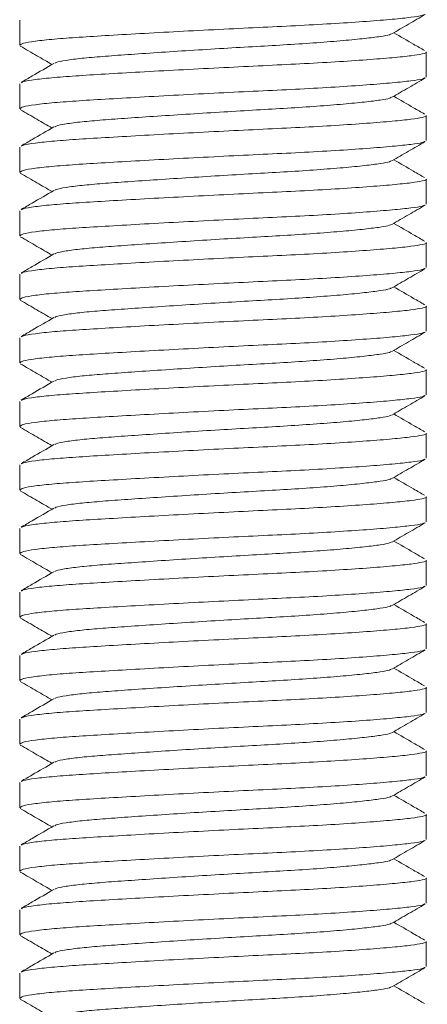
# Model space of a CAD drawing. Header units: millimetres. Extents: x 0 to 420, y 0 to 297.
# Tile 2 of 8: x 161 to 169, y 114 to 134. Entities that reach past the tile are written whole.
import ezdxf

# ---------------------------------------------------------------- set-up
doc = ezdxf.new("R2010")
doc.units = ezdxf.units.MM

msp = doc.modelspace()

# ---------------------------------------------------------------- linework, layer by layer
at = {"color": 7, "linetype": 'Continuous', "lineweight": 15}
for p, q in [((160.793, 133.728), (160.793, 133.234)), ((168.793, 132.609), (168.793, 133.103)), ((160.793, 132.478), (160.793, 131.984)), ((168.793, 131.359), (168.793, 131.853)), ((160.793, 131.228), (160.793, 130.734)), ((168.793, 130.109), (168.793, 130.603)), ((160.793, 129.978), (160.793, 129.484)), ((168.793, 128.859), (168.793, 129.353)), ((160.793, 128.728), (160.793, 128.234)), ((168.793, 127.609), (168.793, 128.103)), ((160.793, 127.478), (160.793, 126.984)), ((168.793, 126.359), (168.793, 126.853)), ((160.793, 126.228), (160.793, 125.734)), ((168.793, 125.109), (168.793, 125.603)), ((160.793, 124.978), (160.793, 124.484)), ((168.793, 123.859), (168.793, 124.353)), ((160.793, 123.728), (160.793, 123.234)), ((168.793, 122.609), (168.793, 123.103)), ((160.793, 122.478), (160.793, 121.984)), ((168.793, 121.359), (168.793, 121.853)), ((160.793, 121.228), (160.793, 120.734)), ((168.793, 120.109), (168.793, 120.603)), ((160.793, 119.978), (160.793, 119.484)), ((168.793, 118.859), (168.793, 119.353)), ((160.793, 118.728), (160.793, 118.234)), ((168.793, 117.609), (168.793, 118.103)), ((160.793, 117.478), (160.793, 116.984)), ((168.793, 116.359), (168.793, 116.853)), ((160.793, 116.228), (160.793, 115.734)), ((168.793, 115.109), (168.793, 115.603)), ((160.793, 114.978), (160.793, 114.484))]:
    msp.add_line(p, q, dxfattribs=at)
for points, knots in [([(168.758, 133.841), (168.748, 133.834), (168.719, 133.814), (168.51, 133.785), (168.148, 133.746), (167.64, 133.704), (167.021, 133.663), (166.327, 133.623), (165.582, 133.589), (164.805, 133.551), (164.012, 133.51), (163.245, 133.468), (162.548, 133.428), (161.947, 133.392), (161.451, 133.356), (161.078, 133.315), (160.837, 133.274), (160.809, 133.247), (160.795, 133.234)], [0, 0, 0, 0, 0.035493, 0.09775, 0.162104, 0.227751, 0.293398, 0.357752, 0.420009, 0.483666, 0.549022, 0.614816, 0.679738, 0.742579, 0.805419, 0.870342, 0.936136, 1, 1, 1, 1]), ([(168.12, 133.46), (168.229, 133.523), (168.448, 133.65), (168.667, 133.777), (168.777, 133.841)], [0, 0, 0, 0, 0.499846, 1, 1, 1, 1]), ([(168.762, 133.13), (168.69, 133.172), (168.489, 133.288), (168.287, 133.406), (168.157, 133.481)], [0, 0, 0, 0, 0.354447, 1, 1, 1, 1]), ([(168.104, 133.46), (168.096, 133.454), (168.073, 133.436), (167.901, 133.407), (167.599, 133.368), (167.174, 133.326), (166.657, 133.285), (166.076, 133.246), (165.453, 133.211), (164.803, 133.173), (164.14, 133.132), (163.498, 133.09), (162.916, 133.05), (162.413, 133.014), (161.997, 132.978), (161.689, 132.938), (161.512, 132.903), (161.489, 132.884), (161.483, 132.878)], [0, 0, 0, 0, 0.0314296, 0.0962868, 0.1633326, 0.231729, 0.3001253, 0.3671711, 0.4320284, 0.4983467, 0.5664383, 0.6349881, 0.7026274, 0.7680935, 0.8335595, 0.9011989, 0.9697487, 1, 1, 1, 1]), ([(160.805, 133.218), (160.915, 133.155), (161.123, 133.034), (161.331, 132.913), (161.43, 132.856)], [0, 0, 0, 0, 0.5261351, 1, 1, 1, 1]), ([(160.829, 132.497), (160.838, 132.504), (160.865, 132.525), (161.081, 132.56), (161.45, 132.6), (161.948, 132.636), (162.548, 132.672), (163.245, 132.713), (164.012, 132.754), (164.805, 132.795), (165.582, 132.833), (166.327, 132.868), (167.021, 132.907), (167.641, 132.949), (168.146, 132.99), (168.518, 133.029), (168.729, 133.064), (168.818, 133.089), (168.792, 133.103), (168.791, 133.103)], [0, 0, 0, 0, 0.034239, 0.100031, 0.164951, 0.22779, 0.290628, 0.355549, 0.421341, 0.486694, 0.550349, 0.612604, 0.676956, 0.742601, 0.808247, 0.872599, 0.934854, 0.998509, 1, 1, 1, 1]), ([(161.466, 132.878), (161.324, 132.795), (161.11, 132.671), (160.896, 132.547), (160.824, 132.505)], [0, 0, 0, 0, 0.665895, 1, 1, 1, 1]), ([(168.758, 132.591), (168.748, 132.584), (168.719, 132.564), (168.51, 132.535), (168.148, 132.496), (167.64, 132.454), (167.021, 132.413), (166.327, 132.373), (165.582, 132.339), (164.805, 132.301), (164.012, 132.26), (163.245, 132.218), (162.548, 132.178), (161.947, 132.142), (161.451, 132.106), (161.078, 132.065), (160.837, 132.024), (160.809, 131.997), (160.795, 131.984)], [0, 0, 0, 0, 0.035493, 0.09775, 0.162104, 0.227751, 0.293398, 0.357752, 0.420009, 0.483666, 0.549022, 0.614816, 0.679738, 0.742579, 0.805419, 0.870342, 0.936136, 1, 1, 1, 1]), ([(168.12, 132.21), (168.229, 132.273), (168.448, 132.4), (168.667, 132.527), (168.777, 132.591)], [0, 0, 0, 0, 0.499846, 1, 1, 1, 1]), ([(168.104, 132.21), (168.096, 132.204), (168.073, 132.186), (167.901, 132.157), (167.599, 132.118), (167.174, 132.076), (166.657, 132.035), (166.076, 131.996), (165.453, 131.961), (164.803, 131.923), (164.14, 131.882), (163.498, 131.84), (162.916, 131.8), (162.413, 131.764), (161.997, 131.728), (161.689, 131.688), (161.512, 131.653), (161.489, 131.634), (161.483, 131.628)], [0, 0, 0, 0, 0.03143, 0.096287, 0.163333, 0.231729, 0.300125, 0.367171, 0.432028, 0.498347, 0.566438, 0.634988, 0.702627, 0.768093, 0.83356, 0.901199, 0.969749, 1, 1, 1, 1]), ([(168.762, 131.88), (168.69, 131.922), (168.489, 132.038), (168.287, 132.156), (168.157, 132.231)], [0, 0, 0, 0, 0.354447, 1, 1, 1, 1]), ([(160.805, 131.968), (160.915, 131.905), (161.123, 131.784), (161.331, 131.663), (161.43, 131.606)], [0, 0, 0, 0, 0.526135, 1, 1, 1, 1]), ([(160.829, 131.247), (160.838, 131.254), (160.865, 131.275), (161.081, 131.31), (161.45, 131.35), (161.948, 131.386), (162.548, 131.422), (163.245, 131.463), (164.012, 131.504), (164.805, 131.545), (165.582, 131.583), (166.327, 131.618), (167.021, 131.657), (167.641, 131.699), (168.146, 131.74), (168.518, 131.779), (168.729, 131.814), (168.818, 131.839), (168.792, 131.853), (168.791, 131.853)], [0, 0, 0, 0, 0.034239, 0.100031, 0.164951, 0.22779, 0.290628, 0.355549, 0.421341, 0.486694, 0.550349, 0.612604, 0.676956, 0.742601, 0.808247, 0.872599, 0.934854, 0.998509, 1, 1, 1, 1]), ([(161.466, 131.628), (161.324, 131.545), (161.11, 131.421), (160.896, 131.297), (160.824, 131.255)], [0, 0, 0, 0, 0.665895, 1, 1, 1, 1]), ([(168.758, 131.341), (168.748, 131.334), (168.719, 131.314), (168.51, 131.285), (168.148, 131.246), (167.64, 131.204), (167.021, 131.163), (166.327, 131.123), (165.582, 131.089), (164.805, 131.051), (164.012, 131.01), (163.245, 130.968), (162.548, 130.928), (161.947, 130.892), (161.451, 130.856), (161.078, 130.815), (160.837, 130.774), (160.809, 130.747), (160.795, 130.734)], [0, 0, 0, 0, 0.035493, 0.09775, 0.162104, 0.227751, 0.293398, 0.357752, 0.420009, 0.483666, 0.549022, 0.614816, 0.679738, 0.742579, 0.805419, 0.870342, 0.936136, 1, 1, 1, 1]), ([(168.12, 130.96), (168.229, 131.023), (168.448, 131.15), (168.667, 131.277), (168.777, 131.341)], [0, 0, 0, 0, 0.499846, 1, 1, 1, 1]), ([(168.104, 130.96), (168.096, 130.954), (168.073, 130.936), (167.901, 130.907), (167.599, 130.868), (167.174, 130.826), (166.657, 130.785), (166.076, 130.746), (165.453, 130.711), (164.803, 130.673), (164.14, 130.632), (163.498, 130.59), (162.916, 130.55), (162.413, 130.514), (161.997, 130.478), (161.689, 130.438), (161.512, 130.403), (161.489, 130.384), (161.483, 130.378)], [0, 0, 0, 0, 0.03143, 0.096287, 0.163333, 0.231729, 0.300125, 0.367171, 0.432028, 0.498347, 0.566438, 0.634988, 0.702627, 0.768093, 0.83356, 0.901199, 0.969749, 1, 1, 1, 1]), ([(168.762, 130.63), (168.69, 130.672), (168.489, 130.788), (168.287, 130.906), (168.157, 130.981)], [0, 0, 0, 0, 0.354447, 1, 1, 1, 1]), ([(160.805, 130.718), (160.915, 130.655), (161.123, 130.534), (161.331, 130.413), (161.43, 130.356)], [0, 0, 0, 0, 0.526135, 1, 1, 1, 1]), ([(160.829, 129.997), (160.838, 130.004), (160.865, 130.025), (161.081, 130.06), (161.45, 130.1), (161.948, 130.136), (162.548, 130.172), (163.245, 130.213), (164.012, 130.254), (164.805, 130.295), (165.582, 130.333), (166.327, 130.368), (167.021, 130.407), (167.641, 130.449), (168.146, 130.49), (168.518, 130.529), (168.729, 130.564), (168.818, 130.589), (168.792, 130.603), (168.791, 130.603)], [0, 0, 0, 0, 0.034239, 0.100031, 0.164951, 0.22779, 0.290628, 0.355549, 0.421341, 0.486694, 0.550349, 0.612604, 0.676956, 0.742601, 0.808247, 0.872599, 0.934854, 0.998509, 1, 1, 1, 1]), ([(161.466, 130.378), (161.324, 130.295), (161.11, 130.171), (160.896, 130.047), (160.824, 130.005)], [0, 0, 0, 0, 0.6658954, 1, 1, 1, 1]), ([(168.758, 130.091), (168.748, 130.084), (168.719, 130.064), (168.51, 130.035), (168.148, 129.996), (167.64, 129.954), (167.021, 129.913), (166.327, 129.873), (165.582, 129.839), (164.805, 129.801), (164.012, 129.76), (163.245, 129.718), (162.548, 129.678), (161.947, 129.642), (161.451, 129.606), (161.078, 129.565), (160.837, 129.524), (160.809, 129.497), (160.795, 129.484)], [0, 0, 0, 0, 0.035493, 0.09775, 0.162104, 0.227751, 0.293398, 0.357752, 0.420009, 0.483666, 0.549022, 0.614816, 0.679738, 0.742579, 0.805419, 0.870342, 0.936136, 1, 1, 1, 1]), ([(168.12, 129.71), (168.229, 129.773), (168.448, 129.9), (168.667, 130.027), (168.777, 130.091)], [0, 0, 0, 0, 0.499846, 1, 1, 1, 1]), ([(168.104, 129.71), (168.096, 129.704), (168.073, 129.686), (167.901, 129.657), (167.599, 129.618), (167.174, 129.576), (166.657, 129.535), (166.076, 129.496), (165.453, 129.461), (164.803, 129.423), (164.14, 129.382), (163.498, 129.34), (162.916, 129.3), (162.413, 129.264), (161.997, 129.228), (161.689, 129.188), (161.512, 129.153), (161.489, 129.134), (161.483, 129.128)], [0, 0, 0, 0, 0.0314296, 0.0962868, 0.1633326, 0.231729, 0.3001253, 0.3671711, 0.4320284, 0.4983467, 0.5664383, 0.6349881, 0.7026274, 0.7680935, 0.8335595, 0.9011989, 0.9697487, 1, 1, 1, 1]), ([(168.762, 129.38), (168.69, 129.422), (168.489, 129.538), (168.287, 129.656), (168.157, 129.731)], [0, 0, 0, 0, 0.354447, 1, 1, 1, 1]), ([(160.805, 129.468), (160.915, 129.405), (161.123, 129.284), (161.331, 129.163), (161.43, 129.106)], [0, 0, 0, 0, 0.526135, 1, 1, 1, 1]), ([(160.829, 128.747), (160.838, 128.754), (160.865, 128.775), (161.081, 128.81), (161.45, 128.85), (161.948, 128.886), (162.548, 128.922), (163.245, 128.963), (164.012, 129.004), (164.805, 129.045), (165.582, 129.083), (166.327, 129.118), (167.021, 129.157), (167.641, 129.199), (168.146, 129.24), (168.518, 129.279), (168.729, 129.314), (168.818, 129.339), (168.792, 129.353), (168.791, 129.353)], [0, 0, 0, 0, 0.0342385, 0.1000306, 0.164951, 0.2277896, 0.2906282, 0.3555485, 0.4213407, 0.486694, 0.550349, 0.6126045, 0.6769563, 0.7426015, 0.8082467, 0.8725985, 0.9348539, 0.998509, 1, 1, 1, 1]), ([(161.466, 129.128), (161.324, 129.045), (161.11, 128.921), (160.896, 128.797), (160.824, 128.755)], [0, 0, 0, 0, 0.665895, 1, 1, 1, 1]), ([(168.758, 128.841), (168.748, 128.834), (168.719, 128.814), (168.51, 128.785), (168.148, 128.746), (167.64, 128.704), (167.021, 128.663), (166.327, 128.623), (165.582, 128.589), (164.805, 128.551), (164.012, 128.51), (163.245, 128.468), (162.548, 128.428), (161.947, 128.392), (161.451, 128.356), (161.078, 128.315), (160.837, 128.274), (160.809, 128.247), (160.795, 128.234)], [0, 0, 0, 0, 0.035493, 0.09775, 0.162104, 0.227751, 0.293398, 0.357752, 0.420009, 0.483666, 0.549022, 0.614816, 0.679738, 0.742579, 0.805419, 0.870342, 0.936136, 1, 1, 1, 1]), ([(168.12, 128.46), (168.229, 128.523), (168.448, 128.65), (168.667, 128.777), (168.777, 128.841)], [0, 0, 0, 0, 0.499846, 1, 1, 1, 1]), ([(168.104, 128.46), (168.096, 128.454), (168.073, 128.436), (167.901, 128.407), (167.599, 128.368), (167.174, 128.326), (166.657, 128.285), (166.076, 128.246), (165.453, 128.211), (164.803, 128.173), (164.14, 128.132), (163.498, 128.09), (162.916, 128.05), (162.413, 128.014), (161.997, 127.978), (161.689, 127.938), (161.512, 127.903), (161.489, 127.884), (161.483, 127.878)], [0, 0, 0, 0, 0.03143, 0.096287, 0.163333, 0.231729, 0.300125, 0.367171, 0.432028, 0.498347, 0.566438, 0.634988, 0.702627, 0.768093, 0.83356, 0.901199, 0.969749, 1, 1, 1, 1]), ([(168.762, 128.13), (168.69, 128.172), (168.489, 128.288), (168.287, 128.406), (168.157, 128.481)], [0, 0, 0, 0, 0.354447, 1, 1, 1, 1]), ([(160.805, 128.218), (160.915, 128.155), (161.123, 128.034), (161.331, 127.913), (161.43, 127.856)], [0, 0, 0, 0, 0.5261351, 1, 1, 1, 1]), ([(160.829, 127.497), (160.838, 127.504), (160.865, 127.525), (161.081, 127.56), (161.45, 127.6), (161.948, 127.636), (162.548, 127.672), (163.245, 127.713), (164.012, 127.754), (164.805, 127.795), (165.582, 127.833), (166.327, 127.868), (167.021, 127.907), (167.641, 127.949), (168.146, 127.99), (168.518, 128.029), (168.729, 128.064), (168.818, 128.089), (168.792, 128.103), (168.791, 128.103)], [0, 0, 0, 0, 0.0342385, 0.1000306, 0.164951, 0.2277896, 0.2906282, 0.3555485, 0.4213407, 0.486694, 0.550349, 0.6126045, 0.6769563, 0.7426015, 0.8082467, 0.8725985, 0.9348539, 0.998509, 1, 1, 1, 1]), ([(161.466, 127.878), (161.324, 127.795), (161.11, 127.671), (160.896, 127.547), (160.824, 127.505)], [0, 0, 0, 0, 0.665895, 1, 1, 1, 1]), ([(168.758, 127.591), (168.748, 127.584), (168.719, 127.564), (168.51, 127.535), (168.148, 127.496), (167.64, 127.454), (167.021, 127.413), (166.327, 127.373), (165.582, 127.339), (164.805, 127.301), (164.012, 127.26), (163.245, 127.218), (162.548, 127.178), (161.947, 127.142), (161.451, 127.106), (161.078, 127.065), (160.837, 127.024), (160.809, 126.997), (160.795, 126.984)], [0, 0, 0, 0, 0.035493, 0.09775, 0.162104, 0.227751, 0.293398, 0.357752, 0.420009, 0.483666, 0.549022, 0.614816, 0.679738, 0.742579, 0.805419, 0.870342, 0.936136, 1, 1, 1, 1]), ([(168.12, 127.21), (168.229, 127.273), (168.448, 127.4), (168.667, 127.527), (168.777, 127.591)], [0, 0, 0, 0, 0.499846, 1, 1, 1, 1]), ([(168.104, 127.21), (168.096, 127.204), (168.073, 127.186), (167.901, 127.157), (167.599, 127.118), (167.174, 127.076), (166.657, 127.035), (166.076, 126.996), (165.453, 126.961), (164.803, 126.923), (164.14, 126.882), (163.498, 126.84), (162.916, 126.8), (162.413, 126.764), (161.997, 126.728), (161.689, 126.688), (161.512, 126.653), (161.489, 126.634), (161.483, 126.628)], [0, 0, 0, 0, 0.0314296, 0.0962868, 0.1633326, 0.231729, 0.3001253, 0.3671711, 0.4320284, 0.4983467, 0.5664383, 0.6349881, 0.7026274, 0.7680935, 0.8335595, 0.9011989, 0.9697487, 1, 1, 1, 1]), ([(168.762, 126.88), (168.69, 126.922), (168.489, 127.038), (168.287, 127.156), (168.157, 127.231)], [0, 0, 0, 0, 0.354447, 1, 1, 1, 1]), ([(160.805, 126.968), (160.915, 126.905), (161.123, 126.784), (161.331, 126.663), (161.43, 126.606)], [0, 0, 0, 0, 0.526135, 1, 1, 1, 1]), ([(160.829, 126.247), (160.838, 126.254), (160.865, 126.275), (161.081, 126.31), (161.45, 126.35), (161.948, 126.386), (162.548, 126.422), (163.245, 126.463), (164.012, 126.504), (164.805, 126.545), (165.582, 126.583), (166.327, 126.618), (167.021, 126.657), (167.641, 126.699), (168.146, 126.74), (168.518, 126.779), (168.729, 126.814), (168.818, 126.839), (168.792, 126.853), (168.791, 126.853)], [0, 0, 0, 0, 0.034239, 0.100031, 0.164951, 0.22779, 0.290628, 0.355549, 0.421341, 0.486694, 0.550349, 0.612604, 0.676956, 0.742601, 0.808247, 0.872599, 0.934854, 0.998509, 1, 1, 1, 1]), ([(161.466, 126.628), (161.324, 126.545), (161.11, 126.421), (160.896, 126.297), (160.824, 126.255)], [0, 0, 0, 0, 0.665895, 1, 1, 1, 1]), ([(168.758, 126.341), (168.748, 126.334), (168.719, 126.314), (168.51, 126.285), (168.148, 126.246), (167.64, 126.204), (167.021, 126.163), (166.327, 126.123), (165.582, 126.089), (164.805, 126.051), (164.012, 126.01), (163.245, 125.968), (162.548, 125.928), (161.947, 125.892), (161.451, 125.856), (161.078, 125.815), (160.837, 125.774), (160.809, 125.747), (160.795, 125.734)], [0, 0, 0, 0, 0.035493, 0.09775, 0.162104, 0.227751, 0.293398, 0.357752, 0.420009, 0.483666, 0.549022, 0.614816, 0.679738, 0.742579, 0.805419, 0.870342, 0.936136, 1, 1, 1, 1]), ([(168.12, 125.96), (168.229, 126.023), (168.448, 126.15), (168.667, 126.277), (168.777, 126.341)], [0, 0, 0, 0, 0.499846, 1, 1, 1, 1]), ([(168.104, 125.96), (168.096, 125.954), (168.073, 125.936), (167.901, 125.907), (167.599, 125.868), (167.174, 125.826), (166.657, 125.785), (166.076, 125.746), (165.453, 125.711), (164.803, 125.673), (164.14, 125.632), (163.498, 125.59), (162.916, 125.55), (162.413, 125.514), (161.997, 125.478), (161.689, 125.438), (161.512, 125.403), (161.489, 125.384), (161.483, 125.378)], [0, 0, 0, 0, 0.03143, 0.096287, 0.163333, 0.231729, 0.300125, 0.367171, 0.432028, 0.498347, 0.566438, 0.634988, 0.702627, 0.768093, 0.83356, 0.901199, 0.969749, 1, 1, 1, 1]), ([(168.762, 125.63), (168.69, 125.672), (168.489, 125.788), (168.287, 125.906), (168.157, 125.981)], [0, 0, 0, 0, 0.354447, 1, 1, 1, 1]), ([(160.805, 125.718), (160.915, 125.655), (161.123, 125.534), (161.331, 125.413), (161.43, 125.356)], [0, 0, 0, 0, 0.526135, 1, 1, 1, 1]), ([(160.829, 124.997), (160.838, 125.004), (160.865, 125.025), (161.081, 125.06), (161.45, 125.1), (161.948, 125.136), (162.548, 125.172), (163.245, 125.213), (164.012, 125.254), (164.805, 125.295), (165.582, 125.333), (166.327, 125.368), (167.021, 125.407), (167.641, 125.449), (168.146, 125.49), (168.518, 125.529), (168.729, 125.564), (168.818, 125.589), (168.792, 125.603), (168.791, 125.603)], [0, 0, 0, 0, 0.034239, 0.100031, 0.164951, 0.22779, 0.290628, 0.355549, 0.421341, 0.486694, 0.550349, 0.612604, 0.676956, 0.742601, 0.808247, 0.872599, 0.934854, 0.998509, 1, 1, 1, 1]), ([(161.466, 125.378), (161.324, 125.295), (161.11, 125.171), (160.896, 125.047), (160.824, 125.005)], [0, 0, 0, 0, 0.665895, 1, 1, 1, 1]), ([(168.758, 125.091), (168.748, 125.084), (168.719, 125.064), (168.51, 125.035), (168.148, 124.996), (167.64, 124.954), (167.021, 124.913), (166.327, 124.873), (165.582, 124.839), (164.805, 124.801), (164.012, 124.76), (163.245, 124.718), (162.548, 124.678), (161.947, 124.642), (161.451, 124.606), (161.078, 124.565), (160.837, 124.524), (160.809, 124.497), (160.795, 124.484)], [0, 0, 0, 0, 0.035493, 0.09775, 0.162104, 0.227751, 0.293398, 0.357752, 0.420009, 0.483666, 0.549022, 0.614816, 0.679738, 0.742579, 0.805419, 0.870342, 0.936136, 1, 1, 1, 1]), ([(168.12, 124.71), (168.229, 124.773), (168.448, 124.9), (168.667, 125.027), (168.777, 125.091)], [0, 0, 0, 0, 0.499846, 1, 1, 1, 1]), ([(168.104, 124.71), (168.096, 124.704), (168.073, 124.686), (167.901, 124.657), (167.599, 124.618), (167.174, 124.576), (166.657, 124.535), (166.076, 124.496), (165.453, 124.461), (164.803, 124.423), (164.14, 124.382), (163.498, 124.34), (162.916, 124.3), (162.413, 124.264), (161.997, 124.228), (161.689, 124.188), (161.512, 124.153), (161.489, 124.134), (161.483, 124.128)], [0, 0, 0, 0, 0.0314296, 0.0962868, 0.1633326, 0.231729, 0.3001253, 0.3671711, 0.4320284, 0.4983467, 0.5664383, 0.6349881, 0.7026274, 0.7680935, 0.8335595, 0.9011989, 0.9697487, 1, 1, 1, 1]), ([(168.762, 124.38), (168.69, 124.422), (168.489, 124.538), (168.287, 124.656), (168.157, 124.731)], [0, 0, 0, 0, 0.354447, 1, 1, 1, 1]), ([(160.805, 124.468), (160.915, 124.405), (161.123, 124.284), (161.331, 124.163), (161.43, 124.106)], [0, 0, 0, 0, 0.526135, 1, 1, 1, 1]), ([(160.829, 123.747), (160.838, 123.754), (160.865, 123.775), (161.081, 123.81), (161.45, 123.85), (161.948, 123.886), (162.548, 123.922), (163.245, 123.963), (164.012, 124.004), (164.805, 124.045), (165.582, 124.083), (166.327, 124.118), (167.021, 124.157), (167.641, 124.199), (168.146, 124.24), (168.518, 124.279), (168.729, 124.314), (168.818, 124.339), (168.792, 124.353), (168.791, 124.353)], [0, 0, 0, 0, 0.0342385, 0.1000306, 0.164951, 0.2277896, 0.2906282, 0.3555485, 0.4213407, 0.486694, 0.550349, 0.6126045, 0.6769563, 0.7426015, 0.8082467, 0.8725985, 0.9348539, 0.998509, 1, 1, 1, 1]), ([(161.466, 124.128), (161.324, 124.045), (161.11, 123.921), (160.896, 123.797), (160.824, 123.755)], [0, 0, 0, 0, 0.6658954, 1, 1, 1, 1]), ([(168.758, 123.841), (168.748, 123.834), (168.719, 123.814), (168.51, 123.785), (168.148, 123.746), (167.64, 123.704), (167.021, 123.663), (166.327, 123.623), (165.582, 123.589), (164.805, 123.551), (164.012, 123.51), (163.245, 123.468), (162.548, 123.428), (161.947, 123.392), (161.451, 123.356), (161.078, 123.315), (160.837, 123.274), (160.809, 123.247), (160.795, 123.234)], [0, 0, 0, 0, 0.035493, 0.09775, 0.162104, 0.227751, 0.293398, 0.357752, 0.420009, 0.483666, 0.549022, 0.614816, 0.679738, 0.742579, 0.805419, 0.870342, 0.936136, 1, 1, 1, 1]), ([(168.12, 123.46), (168.229, 123.523), (168.448, 123.65), (168.667, 123.777), (168.777, 123.841)], [0, 0, 0, 0, 0.499846, 1, 1, 1, 1]), ([(168.104, 123.46), (168.096, 123.454), (168.073, 123.436), (167.901, 123.407), (167.599, 123.368), (167.174, 123.326), (166.657, 123.285), (166.076, 123.246), (165.453, 123.211), (164.803, 123.173), (164.14, 123.132), (163.498, 123.09), (162.916, 123.05), (162.413, 123.014), (161.997, 122.978), (161.689, 122.938), (161.512, 122.903), (161.489, 122.884), (161.483, 122.878)], [0, 0, 0, 0, 0.03143, 0.096287, 0.163333, 0.231729, 0.300125, 0.367171, 0.432028, 0.498347, 0.566438, 0.634988, 0.702627, 0.768093, 0.83356, 0.901199, 0.969749, 1, 1, 1, 1]), ([(168.762, 123.13), (168.69, 123.172), (168.489, 123.288), (168.287, 123.406), (168.157, 123.481)], [0, 0, 0, 0, 0.354447, 1, 1, 1, 1]), ([(160.805, 123.218), (160.915, 123.155), (161.123, 123.034), (161.331, 122.913), (161.43, 122.856)], [0, 0, 0, 0, 0.526135, 1, 1, 1, 1]), ([(160.829, 122.497), (160.838, 122.504), (160.865, 122.525), (161.081, 122.56), (161.45, 122.6), (161.948, 122.636), (162.548, 122.672), (163.245, 122.713), (164.012, 122.754), (164.805, 122.795), (165.582, 122.833), (166.327, 122.868), (167.021, 122.907), (167.641, 122.949), (168.146, 122.99), (168.518, 123.029), (168.729, 123.064), (168.818, 123.089), (168.792, 123.103), (168.791, 123.103)], [0, 0, 0, 0, 0.0342385, 0.1000306, 0.164951, 0.2277896, 0.2906282, 0.3555485, 0.4213407, 0.486694, 0.550349, 0.6126045, 0.6769563, 0.7426015, 0.8082467, 0.8725985, 0.9348539, 0.998509, 1, 1, 1, 1]), ([(161.466, 122.878), (161.324, 122.795), (161.11, 122.671), (160.896, 122.547), (160.824, 122.505)], [0, 0, 0, 0, 0.665895, 1, 1, 1, 1]), ([(168.758, 122.591), (168.748, 122.584), (168.719, 122.564), (168.51, 122.535), (168.148, 122.496), (167.64, 122.454), (167.021, 122.413), (166.327, 122.373), (165.582, 122.339), (164.805, 122.301), (164.012, 122.26), (163.245, 122.218), (162.548, 122.178), (161.947, 122.142), (161.451, 122.106), (161.078, 122.065), (160.837, 122.024), (160.809, 121.997), (160.795, 121.984)], [0, 0, 0, 0, 0.035493, 0.09775, 0.162104, 0.227751, 0.293398, 0.357752, 0.420009, 0.483666, 0.549022, 0.614816, 0.679738, 0.742579, 0.805419, 0.870342, 0.936136, 1, 1, 1, 1]), ([(168.12, 122.21), (168.229, 122.273), (168.448, 122.4), (168.667, 122.527), (168.777, 122.591)], [0, 0, 0, 0, 0.499846, 1, 1, 1, 1]), ([(168.762, 121.88), (168.69, 121.922), (168.489, 122.038), (168.287, 122.156), (168.157, 122.231)], [0, 0, 0, 0, 0.354447, 1, 1, 1, 1]), ([(168.104, 122.21), (168.096, 122.204), (168.073, 122.186), (167.901, 122.157), (167.599, 122.118), (167.174, 122.076), (166.657, 122.035), (166.076, 121.996), (165.453, 121.961), (164.803, 121.923), (164.14, 121.882), (163.498, 121.84), (162.916, 121.8), (162.413, 121.764), (161.997, 121.728), (161.689, 121.688), (161.512, 121.653), (161.489, 121.634), (161.483, 121.628)], [0, 0, 0, 0, 0.03143, 0.096287, 0.163333, 0.231729, 0.300125, 0.367171, 0.432028, 0.498347, 0.566438, 0.634988, 0.702627, 0.768093, 0.83356, 0.901199, 0.969749, 1, 1, 1, 1]), ([(160.805, 121.968), (160.915, 121.905), (161.123, 121.784), (161.331, 121.663), (161.43, 121.606)], [0, 0, 0, 0, 0.526135, 1, 1, 1, 1]), ([(160.829, 121.247), (160.838, 121.254), (160.865, 121.275), (161.081, 121.31), (161.45, 121.35), (161.948, 121.386), (162.548, 121.422), (163.245, 121.463), (164.012, 121.504), (164.805, 121.545), (165.582, 121.583), (166.327, 121.618), (167.021, 121.657), (167.641, 121.699), (168.146, 121.74), (168.518, 121.779), (168.729, 121.814), (168.818, 121.839), (168.792, 121.853), (168.791, 121.853)], [0, 0, 0, 0, 0.034239, 0.100031, 0.164951, 0.22779, 0.290628, 0.355549, 0.421341, 0.486694, 0.550349, 0.612604, 0.676956, 0.742601, 0.808247, 0.872599, 0.934854, 0.998509, 1, 1, 1, 1]), ([(161.466, 121.628), (161.324, 121.545), (161.11, 121.421), (160.896, 121.297), (160.824, 121.255)], [0, 0, 0, 0, 0.6658954, 1, 1, 1, 1]), ([(168.758, 121.341), (168.748, 121.334), (168.719, 121.314), (168.51, 121.285), (168.148, 121.246), (167.64, 121.204), (167.021, 121.163), (166.327, 121.123), (165.582, 121.089), (164.805, 121.051), (164.012, 121.01), (163.245, 120.968), (162.548, 120.928), (161.947, 120.892), (161.451, 120.856), (161.078, 120.815), (160.837, 120.774), (160.809, 120.747), (160.795, 120.734)], [0, 0, 0, 0, 0.035493, 0.09775, 0.162104, 0.227751, 0.293398, 0.357752, 0.420009, 0.483666, 0.549022, 0.614816, 0.679738, 0.742579, 0.805419, 0.870342, 0.936136, 1, 1, 1, 1]), ([(168.12, 120.96), (168.229, 121.023), (168.448, 121.15), (168.667, 121.277), (168.777, 121.341)], [0, 0, 0, 0, 0.499846, 1, 1, 1, 1]), ([(168.104, 120.96), (168.096, 120.954), (168.073, 120.936), (167.901, 120.907), (167.599, 120.868), (167.174, 120.826), (166.657, 120.785), (166.076, 120.746), (165.453, 120.711), (164.803, 120.673), (164.14, 120.632), (163.498, 120.59), (162.916, 120.55), (162.413, 120.514), (161.997, 120.478), (161.689, 120.438), (161.512, 120.403), (161.489, 120.384), (161.483, 120.378)], [0, 0, 0, 0, 0.0314296, 0.0962868, 0.1633326, 0.231729, 0.3001253, 0.3671711, 0.4320284, 0.4983467, 0.5664383, 0.6349881, 0.7026274, 0.7680935, 0.8335595, 0.9011989, 0.9697487, 1, 1, 1, 1]), ([(168.762, 120.63), (168.69, 120.672), (168.489, 120.788), (168.287, 120.906), (168.157, 120.981)], [0, 0, 0, 0, 0.354447, 1, 1, 1, 1]), ([(160.805, 120.718), (160.915, 120.655), (161.123, 120.534), (161.331, 120.413), (161.43, 120.356)], [0, 0, 0, 0, 0.526135, 1, 1, 1, 1]), ([(160.829, 119.997), (160.838, 120.004), (160.865, 120.025), (161.081, 120.06), (161.45, 120.1), (161.948, 120.136), (162.548, 120.172), (163.245, 120.213), (164.012, 120.254), (164.805, 120.295), (165.582, 120.333), (166.327, 120.368), (167.021, 120.407), (167.641, 120.449), (168.146, 120.49), (168.518, 120.529), (168.729, 120.564), (168.818, 120.589), (168.792, 120.603), (168.791, 120.603)], [0, 0, 0, 0, 0.0342385, 0.1000306, 0.164951, 0.2277896, 0.2906282, 0.3555485, 0.4213407, 0.486694, 0.550349, 0.6126045, 0.6769563, 0.7426015, 0.8082467, 0.8725985, 0.9348539, 0.998509, 1, 1, 1, 1]), ([(161.466, 120.378), (161.324, 120.295), (161.11, 120.171), (160.896, 120.047), (160.824, 120.005)], [0, 0, 0, 0, 0.6658954, 1, 1, 1, 1]), ([(168.758, 120.091), (168.748, 120.084), (168.719, 120.064), (168.51, 120.035), (168.148, 119.996), (167.64, 119.954), (167.021, 119.913), (166.327, 119.873), (165.582, 119.839), (164.805, 119.801), (164.012, 119.76), (163.245, 119.718), (162.548, 119.678), (161.947, 119.642), (161.451, 119.606), (161.078, 119.565), (160.837, 119.524), (160.809, 119.497), (160.795, 119.484)], [0, 0, 0, 0, 0.035493, 0.09775, 0.162104, 0.227751, 0.293398, 0.357752, 0.420009, 0.483666, 0.549022, 0.614816, 0.679738, 0.742579, 0.805419, 0.870342, 0.936136, 1, 1, 1, 1]), ([(168.12, 119.71), (168.229, 119.773), (168.448, 119.9), (168.667, 120.027), (168.777, 120.091)], [0, 0, 0, 0, 0.499846, 1, 1, 1, 1]), ([(168.762, 119.38), (168.69, 119.422), (168.489, 119.538), (168.287, 119.656), (168.157, 119.731)], [0, 0, 0, 0, 0.354447, 1, 1, 1, 1]), ([(168.104, 119.71), (168.096, 119.704), (168.073, 119.686), (167.901, 119.657), (167.599, 119.618), (167.174, 119.576), (166.657, 119.535), (166.076, 119.496), (165.453, 119.461), (164.803, 119.423), (164.14, 119.382), (163.498, 119.34), (162.916, 119.3), (162.413, 119.264), (161.997, 119.228), (161.689, 119.188), (161.512, 119.153), (161.489, 119.134), (161.483, 119.128)], [0, 0, 0, 0, 0.03143, 0.096287, 0.163333, 0.231729, 0.300125, 0.367171, 0.432028, 0.498347, 0.566438, 0.634988, 0.702627, 0.768093, 0.83356, 0.901199, 0.969749, 1, 1, 1, 1]), ([(160.805, 119.468), (160.915, 119.405), (161.123, 119.284), (161.331, 119.163), (161.43, 119.106)], [0, 0, 0, 0, 0.526135, 1, 1, 1, 1]), ([(160.829, 118.747), (160.838, 118.754), (160.865, 118.775), (161.081, 118.81), (161.45, 118.85), (161.948, 118.886), (162.548, 118.922), (163.245, 118.963), (164.012, 119.004), (164.805, 119.045), (165.582, 119.083), (166.327, 119.118), (167.021, 119.157), (167.641, 119.199), (168.146, 119.24), (168.518, 119.279), (168.729, 119.314), (168.818, 119.339), (168.792, 119.353), (168.791, 119.353)], [0, 0, 0, 0, 0.0342385, 0.1000306, 0.164951, 0.2277896, 0.2906282, 0.3555485, 0.4213407, 0.486694, 0.550349, 0.6126045, 0.6769563, 0.7426015, 0.8082467, 0.8725985, 0.9348539, 0.998509, 1, 1, 1, 1]), ([(161.466, 119.128), (161.324, 119.045), (161.11, 118.921), (160.896, 118.797), (160.824, 118.755)], [0, 0, 0, 0, 0.665895, 1, 1, 1, 1]), ([(168.758, 118.841), (168.748, 118.834), (168.719, 118.814), (168.51, 118.785), (168.148, 118.746), (167.64, 118.704), (167.021, 118.663), (166.327, 118.623), (165.582, 118.589), (164.805, 118.551), (164.012, 118.51), (163.245, 118.468), (162.548, 118.428), (161.947, 118.392), (161.451, 118.356), (161.078, 118.315), (160.837, 118.274), (160.809, 118.247), (160.795, 118.234)], [0, 0, 0, 0, 0.035493, 0.09775, 0.162104, 0.227751, 0.293398, 0.357752, 0.420009, 0.483666, 0.549022, 0.614816, 0.679738, 0.742579, 0.805419, 0.870342, 0.936136, 1, 1, 1, 1]), ([(168.12, 118.46), (168.229, 118.523), (168.448, 118.65), (168.667, 118.777), (168.777, 118.841)], [0, 0, 0, 0, 0.499846, 1, 1, 1, 1]), ([(168.104, 118.46), (168.096, 118.454), (168.073, 118.436), (167.901, 118.407), (167.599, 118.368), (167.174, 118.326), (166.657, 118.285), (166.076, 118.246), (165.453, 118.211), (164.803, 118.173), (164.14, 118.132), (163.498, 118.09), (162.916, 118.05), (162.413, 118.014), (161.997, 117.978), (161.689, 117.938), (161.512, 117.903), (161.489, 117.884), (161.483, 117.878)], [0, 0, 0, 0, 0.0314296, 0.0962868, 0.1633326, 0.231729, 0.3001253, 0.3671711, 0.4320284, 0.4983467, 0.5664383, 0.6349881, 0.7026274, 0.7680935, 0.8335595, 0.9011989, 0.9697487, 1, 1, 1, 1]), ([(168.762, 118.13), (168.69, 118.172), (168.489, 118.288), (168.287, 118.406), (168.157, 118.481)], [0, 0, 0, 0, 0.354447, 1, 1, 1, 1]), ([(160.805, 118.218), (160.915, 118.155), (161.123, 118.034), (161.331, 117.913), (161.43, 117.856)], [0, 0, 0, 0, 0.526135, 1, 1, 1, 1]), ([(160.829, 117.497), (160.838, 117.504), (160.865, 117.525), (161.081, 117.56), (161.45, 117.6), (161.948, 117.636), (162.548, 117.672), (163.245, 117.713), (164.012, 117.754), (164.805, 117.795), (165.582, 117.833), (166.327, 117.868), (167.021, 117.907), (167.641, 117.949), (168.146, 117.99), (168.518, 118.029), (168.729, 118.064), (168.818, 118.089), (168.792, 118.103), (168.791, 118.103)], [0, 0, 0, 0, 0.034239, 0.100031, 0.164951, 0.22779, 0.290628, 0.355549, 0.421341, 0.486694, 0.550349, 0.612604, 0.676956, 0.742601, 0.808247, 0.872599, 0.934854, 0.998509, 1, 1, 1, 1]), ([(161.466, 117.878), (161.324, 117.795), (161.11, 117.671), (160.896, 117.547), (160.824, 117.505)], [0, 0, 0, 0, 0.6658954, 1, 1, 1, 1]), ([(168.758, 117.591), (168.748, 117.584), (168.719, 117.564), (168.51, 117.535), (168.148, 117.496), (167.64, 117.454), (167.021, 117.413), (166.327, 117.373), (165.582, 117.339), (164.805, 117.301), (164.012, 117.26), (163.245, 117.218), (162.548, 117.178), (161.947, 117.142), (161.451, 117.106), (161.078, 117.065), (160.837, 117.024), (160.809, 116.997), (160.795, 116.984)], [0, 0, 0, 0, 0.035493, 0.09775, 0.162104, 0.227751, 0.293398, 0.357752, 0.420009, 0.483666, 0.549022, 0.614816, 0.679738, 0.742579, 0.805419, 0.870342, 0.936136, 1, 1, 1, 1]), ([(168.12, 117.21), (168.229, 117.273), (168.448, 117.4), (168.667, 117.527), (168.777, 117.591)], [0, 0, 0, 0, 0.499846, 1, 1, 1, 1]), ([(168.104, 117.21), (168.096, 117.204), (168.073, 117.186), (167.901, 117.157), (167.599, 117.118), (167.174, 117.076), (166.657, 117.035), (166.076, 116.996), (165.453, 116.961), (164.803, 116.923), (164.14, 116.882), (163.498, 116.84), (162.916, 116.8), (162.413, 116.764), (161.997, 116.728), (161.689, 116.688), (161.512, 116.653), (161.489, 116.634), (161.483, 116.628)], [0, 0, 0, 0, 0.03143, 0.096287, 0.163333, 0.231729, 0.300125, 0.367171, 0.432028, 0.498347, 0.566438, 0.634988, 0.702627, 0.768093, 0.83356, 0.901199, 0.969749, 1, 1, 1, 1]), ([(168.762, 116.88), (168.69, 116.922), (168.489, 117.038), (168.287, 117.156), (168.157, 117.231)], [0, 0, 0, 0, 0.354447, 1, 1, 1, 1]), ([(160.805, 116.968), (160.915, 116.905), (161.123, 116.784), (161.331, 116.663), (161.43, 116.606)], [0, 0, 0, 0, 0.526135, 1, 1, 1, 1]), ([(160.829, 116.247), (160.838, 116.254), (160.865, 116.275), (161.081, 116.31), (161.45, 116.35), (161.948, 116.386), (162.548, 116.422), (163.245, 116.463), (164.012, 116.504), (164.805, 116.545), (165.582, 116.583), (166.327, 116.618), (167.021, 116.657), (167.641, 116.699), (168.146, 116.74), (168.518, 116.779), (168.729, 116.814), (168.818, 116.839), (168.792, 116.853), (168.791, 116.853)], [0, 0, 0, 0, 0.034239, 0.100031, 0.164951, 0.22779, 0.290628, 0.355549, 0.421341, 0.486694, 0.550349, 0.612604, 0.676956, 0.742601, 0.808247, 0.872599, 0.934854, 0.998509, 1, 1, 1, 1]), ([(161.466, 116.628), (161.324, 116.545), (161.11, 116.421), (160.896, 116.297), (160.824, 116.255)], [0, 0, 0, 0, 0.665895, 1, 1, 1, 1]), ([(168.758, 116.341), (168.748, 116.334), (168.719, 116.314), (168.51, 116.285), (168.148, 116.246), (167.64, 116.204), (167.021, 116.163), (166.327, 116.123), (165.582, 116.089), (164.805, 116.051), (164.012, 116.01), (163.245, 115.968), (162.548, 115.928), (161.947, 115.892), (161.451, 115.856), (161.078, 115.815), (160.837, 115.774), (160.809, 115.747), (160.795, 115.734)], [0, 0, 0, 0, 0.035493, 0.09775, 0.162104, 0.227751, 0.293398, 0.357752, 0.420009, 0.483666, 0.549022, 0.614816, 0.679738, 0.742579, 0.805419, 0.870342, 0.936136, 1, 1, 1, 1]), ([(168.12, 115.96), (168.229, 116.023), (168.448, 116.15), (168.667, 116.277), (168.777, 116.341)], [0, 0, 0, 0, 0.499846, 1, 1, 1, 1]), ([(168.104, 115.96), (168.096, 115.954), (168.073, 115.936), (167.901, 115.907), (167.599, 115.868), (167.174, 115.826), (166.657, 115.785), (166.076, 115.746), (165.453, 115.711), (164.803, 115.673), (164.14, 115.632), (163.498, 115.59), (162.916, 115.55), (162.413, 115.514), (161.997, 115.478), (161.689, 115.438), (161.512, 115.403), (161.489, 115.384), (161.483, 115.378)], [0, 0, 0, 0, 0.0314296, 0.0962868, 0.1633326, 0.231729, 0.3001253, 0.3671711, 0.4320284, 0.4983467, 0.5664383, 0.6349881, 0.7026274, 0.7680935, 0.8335595, 0.9011989, 0.9697487, 1, 1, 1, 1]), ([(168.762, 115.63), (168.69, 115.672), (168.489, 115.788), (168.287, 115.906), (168.157, 115.981)], [0, 0, 0, 0, 0.354447, 1, 1, 1, 1]), ([(160.805, 115.718), (160.915, 115.655), (161.123, 115.534), (161.331, 115.413), (161.43, 115.356)], [0, 0, 0, 0, 0.526135, 1, 1, 1, 1]), ([(160.829, 114.997), (160.838, 115.004), (160.865, 115.025), (161.081, 115.06), (161.45, 115.1), (161.948, 115.136), (162.548, 115.172), (163.245, 115.213), (164.012, 115.254), (164.805, 115.295), (165.582, 115.333), (166.327, 115.368), (167.021, 115.407), (167.641, 115.449), (168.146, 115.49), (168.518, 115.529), (168.729, 115.564), (168.818, 115.589), (168.792, 115.603), (168.791, 115.603)], [0, 0, 0, 0, 0.034239, 0.100031, 0.164951, 0.22779, 0.290628, 0.355549, 0.421341, 0.486694, 0.550349, 0.612604, 0.676956, 0.742601, 0.808247, 0.872599, 0.934854, 0.998509, 1, 1, 1, 1]), ([(161.466, 115.378), (161.324, 115.295), (161.11, 115.171), (160.896, 115.047), (160.824, 115.005)], [0, 0, 0, 0, 0.665895, 1, 1, 1, 1]), ([(168.758, 115.091), (168.748, 115.084), (168.719, 115.064), (168.51, 115.035), (168.148, 114.996), (167.64, 114.954), (167.021, 114.913), (166.327, 114.873), (165.582, 114.839), (164.805, 114.801), (164.012, 114.76), (163.245, 114.718), (162.548, 114.678), (161.947, 114.642), (161.451, 114.606), (161.078, 114.565), (160.837, 114.524), (160.809, 114.497), (160.795, 114.484)], [0, 0, 0, 0, 0.035493, 0.09775, 0.162104, 0.227751, 0.293398, 0.357752, 0.420009, 0.483666, 0.549022, 0.614816, 0.679738, 0.742579, 0.805419, 0.870342, 0.936136, 1, 1, 1, 1]), ([(168.12, 114.71), (168.229, 114.773), (168.448, 114.9), (168.667, 115.027), (168.777, 115.091)], [0, 0, 0, 0, 0.499846, 1, 1, 1, 1]), ([(168.104, 114.71), (168.096, 114.704), (168.073, 114.686), (167.901, 114.657), (167.599, 114.618), (167.174, 114.576), (166.657, 114.535), (166.076, 114.496), (165.453, 114.461), (164.803, 114.423), (164.14, 114.382), (163.498, 114.34), (162.916, 114.3), (162.413, 114.264), (161.997, 114.228), (161.689, 114.188), (161.512, 114.153), (161.489, 114.134), (161.483, 114.128)], [0, 0, 0, 0, 0.03143, 0.096287, 0.163333, 0.231729, 0.300125, 0.367171, 0.432028, 0.498347, 0.566438, 0.634988, 0.702627, 0.768093, 0.83356, 0.901199, 0.969749, 1, 1, 1, 1]), ([(168.762, 114.38), (168.69, 114.422), (168.489, 114.538), (168.287, 114.656), (168.157, 114.731)], [0, 0, 0, 0, 0.354447, 1, 1, 1, 1]), ([(160.805, 114.468), (160.915, 114.405), (161.123, 114.284), (161.331, 114.163), (161.43, 114.106)], [0, 0, 0, 0, 0.526135, 1, 1, 1, 1])]:
    msp.add_open_spline(points, degree=3, knots=knots, dxfattribs=at)

doc.saveas('drawing.dxf')
